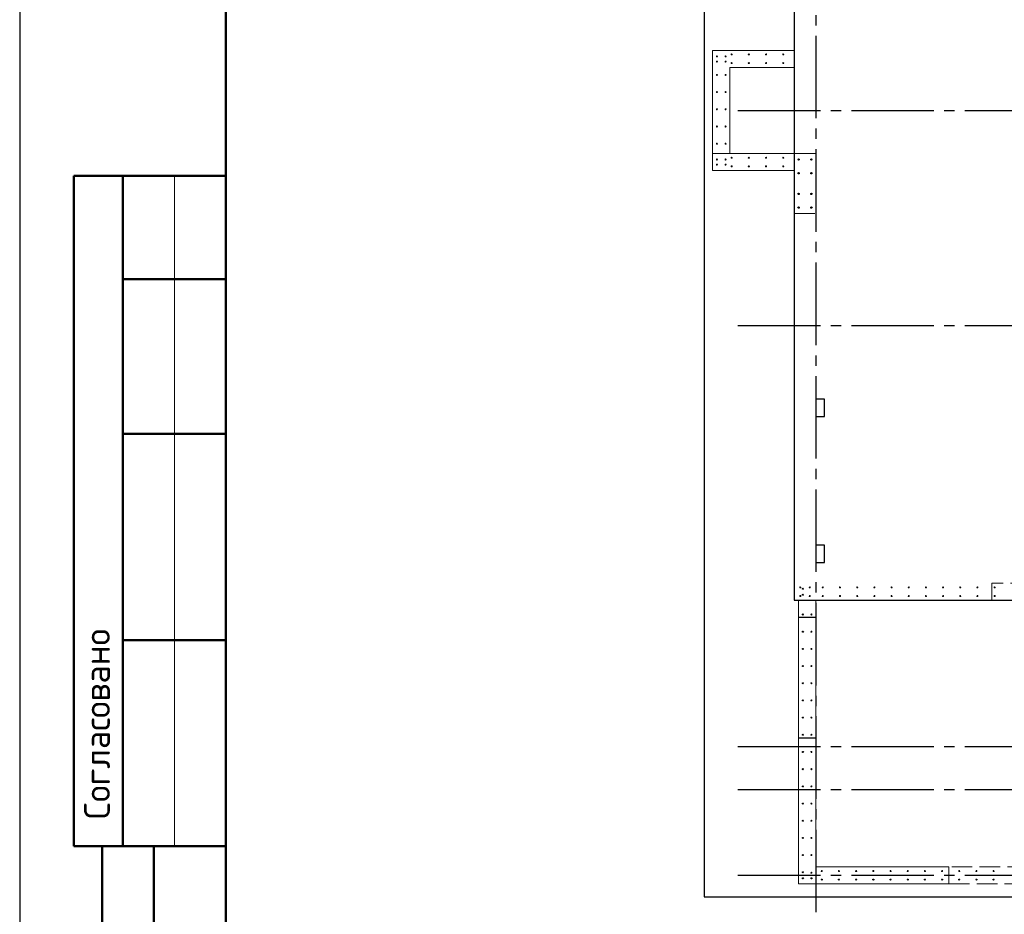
# Model space of a CAD drawing. Header units: millimetres. Extents: x 0 to 50400, y 0 to 35640.
# Tile 2 of 8: x 0 to 11459, y 10008 to 20419. Entities that reach past the tile are written whole.
import ezdxf

# ---------------------------------------------------------------- set-up
doc = ezdxf.new("R2010")
doc.units = ezdxf.units.MM
doc.linetypes.add('______2', pattern=[324, 240, -84])
doc.linetypes.add('______5', pattern=[1320, 960, -120, 120, -120])
for name, color, linetype, lineweight in [('Standard', 7, 'Continuous', 25), ('Выпуски арматуры Г-обр.', 52, 'Continuous', 25), ('ЖБ Перекрытие верхний уровень', 7, 'Continuous', 35), ('ЖБ Пилон', 7, 'Continuous', 35), ('ЖБ Стена верхний уровень', 7, 'Continuous', 35), ('Позиционная метка линия выноска', 7, 'Continuous', 13)]:
    doc.layers.add(name, color=color, linetype=linetype, lineweight=lineweight)
doc.layers.add('Оси', color=7, linetype='______5', true_color=0x656565)
doc.layers.add('Стена фоновая арматура Х1', color=7, linetype='______2', true_color=0xa0a0a0)
doc.styles.add('ISOCPEUR', font='txt')

msp = doc.modelspace()

# ---------------------------------------------------------------- linework, layer by layer
at = {"layer": 'Standard', "color": 7, "linetype": 'Continuous', "lineweight": 25, "transparency": 33554687}
msp.add_line((2400, 35040), (2400, 1270), dxfattribs=at)
at = {"layer": 'Standard', "color": 7, "linetype": 'Continuous', "lineweight": 50, "transparency": 33554687}
for p, q in [((7, 18600), (0, 18600)), ((2400, 18600), (632, 18600)), ((632, 18600), (632, 10800)), ((632, 18600), (632, 10800)), ((1200, 18600), (1200, 10800)), ((2400, 17400), (1200, 17400)), ((2400, 15600), (1200, 15600)), ((2400, 13200), (1200, 13200)), ((0, 10800), (7, 10800)), ((632, 10800), (2400, 10800)), ((960, 600), (960, 10800)), ((960, 600), (960, 10800)), ((1560, 600), (1560, 10800))]:
    msp.add_line(p, q, dxfattribs=at)
at = {"layer": 'Standard', "color": 7, "linetype": 'Continuous', "lineweight": 13, "transparency": 33554687}
msp.add_line((1800, 18600), (1800, 10800), dxfattribs=at)
at = {"layer": 'Standard', "color": 7, "linetype": 'Continuous', "lineweight": 25, "transparency": 33554687}
msp.add_lwpolyline([(0, 0), (50400, 0), (50400, 35640), (0, 35640), (0, 0)], close=True, dxfattribs=at)
at = {"layer": 'Standard', "color": 7, "linetype": 'Continuous', "lineweight": 50, "transparency": 33554687}
msp.add_lwpolyline([(2400, 35040), (49800, 35040), (49800, 600), (2400, 600), (2400, 35040)], close=True, dxfattribs=at)
at = {"layer": 'Standard', "color": 254, "linetype": 'Continuous', "lineweight": -3, "true_color": 0xc4c4ff, "transparency": 33554687}
msp.add_lwpolyline([(7965, 10212), (40265, 10212), (40265, 32712), (7965, 32712), (7965, 10212)], dxfattribs=at)
at = {"layer": 'Выпуски арматуры Г-обр.', "color": 7, "linetype": 'Continuous', "lineweight": 25, "transparency": 33554687}
for centre, radius in [((9065, 18792), 8), ((9215, 18792), 8), ((9065, 18632), 8), ((9215, 18632), 8), ((9065, 18392), 8), ((9215, 18392), 8), ((9065, 18232), 8), ((9215, 18232), 8), ((9115, 13797), 6), ((9115, 13727), 6), ((9115, 13497), 6), ((9115, 13297), 6), ((9115, 13097), 6), ((9115, 12897), 6), ((9115, 12697), 6), ((9115, 12497), 6), ((9115, 12297), 6), ((9115, 12097), 6), ((9115, 11897), 6), ((9115, 11697), 6), ((9115, 11497), 6), ((9115, 11297), 6), ((9115, 11097), 6), ((9115, 10897), 6), ((9115, 10697), 6), ((9115, 10497), 6), ((9115, 10427), 6), ((9215, 10427), 6), ((9335, 10412), 6), ((9535, 10412), 6), ((9735, 10412), 6), ((9935, 10412), 6), ((10135, 10412), 6), ((10335, 10412), 6), ((10535, 10412), 6), ((10735, 10412), 6), ((10935, 10412), 6), ((11135, 10412), 6), ((11335, 10412), 6)]:
    msp.add_circle(centre, radius, dxfattribs=at)
at = {"layer": 'ЖБ Перекрытие верхний уровень', "color": 7, "linetype": 'Continuous', "lineweight": 25, "transparency": 33554687}
for p, q in [((9015, 32612), (9015, 13662)), ((9365, 16002), (9265, 16002)), ((9265, 16002), (9265, 15802)), ((9365, 15802), (9365, 16002)), ((9265, 15802), (9365, 15802)), ((9365, 14302), (9265, 14302)), ((9265, 14302), (9265, 14102)), ((9365, 14102), (9365, 14302)), ((9265, 14102), (9365, 14102)), ((9015, 13662), (13965, 13662))]:
    msp.add_line(p, q, dxfattribs=at)
at = {"layer": 'ЖБ Пилон', "color": 250, "linetype": '______2', "lineweight": 13, "true_color": 0x3b3b3b, "transparency": 33554687}
for p, q in [((9265, 18862), (9015, 18862)), ((9015, 18862), (9015, 18162)), ((9265, 18162), (9265, 18862)), ((9015, 18162), (9265, 18162))]:
    msp.add_line(p, q, dxfattribs=at)
at = {"layer": 'ЖБ Стена верхний уровень', "color": 250, "linetype": '______2', "lineweight": 13, "true_color": 0x3b3b3b, "transparency": 33554687}
for p, q in [((9015, 20062), (8065, 20062)), ((8065, 20062), (8065, 19862)), ((9015, 19862), (9015, 20062)), ((8065, 19862), (8065, 18862)), ((8265, 18862), (8265, 19862)), ((8265, 19862), (9015, 19862)), ((8065, 18862), (8265, 18862)), ((9015, 18862), (8065, 18862)), ((8065, 18862), (8065, 18662)), ((9015, 18662), (9015, 18862)), ((8065, 18662), (9015, 18662)), ((11315, 13662), (11315, 13862)), ((13715, 13862), (11315, 13862)), ((9065, 13662), (11315, 13662)), ((9065, 13662), (9265, 13662)), ((9265, 13662), (15565, 13662)), ((9065, 13462), (9065, 12062)), ((9265, 12062), (9265, 13462)), ((10815, 10362), (10815, 10562)), ((11735, 10562), (10815, 10562)), ((10815, 10362), (11735, 10362))]:
    msp.add_line(p, q, dxfattribs=at)
at = {"layer": 'ЖБ Стена верхний уровень', "color": 7, "linetype": 'Continuous', "lineweight": 18, "transparency": 33554687}
for p, q in [((9065, 13662), (9065, 10562)), ((9265, 10562), (9265, 13662)), ((9065, 10562), (9065, 10362)), ((10815, 10562), (9265, 10562)), ((9065, 10362), (10815, 10362))]:
    msp.add_line(p, q, dxfattribs=at)
at = {"layer": 'ЖБ Стена верхний уровень', "color": 7, "linetype": 'Continuous', "lineweight": 25, "transparency": 33554687}
for p, q in [((9265, 13462), (9065, 13462)), ((9065, 12062), (9265, 12062))]:
    msp.add_line(p, q, dxfattribs=at)
at = {"layer": 'Оси', "color": 8, "linetype": '______5', "lineweight": -3, "transparency": 33554687}
for p, q in [((9265, 33432), (9265, 8317)), ((8359, 19362), (42964, 19362)), ((8359, 16862), (42964, 16862)), ((8359, 11962), (42964, 11962)), ((8359, 11462), (42964, 11462)), ((8359, 10462), (42964, 10462))]:
    msp.add_line(p, q, dxfattribs=at)
at = {"layer": 'Позиционная метка линия выноска', "color": 7, "linetype": 'Continuous', "lineweight": 18, "transparency": 33554687}
for p, q in [((8065, 18662), (8065, 20062)), ((8065, 20062), (8385, 20062)), ((9015, 20062), (8365, 20062)), ((9015, 19862), (8265, 19862)), ((8265, 19862), (8265, 18862)), ((8265, 18862), (9015, 18862)), ((9015, 18662), (8065, 18662))]:
    msp.add_line(p, q, dxfattribs=at)
at = {"layer": 'Стена фоновая арматура Х1', "color": 251, "linetype": 'Continuous', "lineweight": 18, "true_color": 0x656565, "transparency": 33554687}
for centre in [(8115, 19992), (8215, 19992), (8286, 20014), (8486, 20014), (8686, 20014), (8886, 20014), (8115, 19932), (8215, 19932), (8286, 19914), (8486, 19914), (8686, 19914), (8886, 19914), (8115, 19776), (8215, 19776), (8115, 19576), (8215, 19576), (8115, 19376), (8215, 19376), (8115, 19176), (8215, 19176), (8115, 18976), (8215, 18976), (8115, 18792), (8215, 18792), (8286, 18812), (8486, 18812), (8686, 18812), (8886, 18812), (8115, 18732), (8215, 18732), (8286, 18712), (8486, 18712), (8686, 18712), (8886, 18712), (9085, 13812), (9195, 13812), (9347, 13812), (9547, 13812), (9747, 13812), (9947, 13812), (10147, 13812), (10347, 13812), (10547, 13812), (10747, 13812), (10947, 13812), (11147, 13812), (11347, 13812), (9085, 13712), (9195, 13712), (9347, 13712), (9547, 13712), (9747, 13712), (9947, 13712), (10147, 13712), (10347, 13712), (10547, 13712), (10747, 13712), (10947, 13712), (11147, 13712), (11347, 13712), (9215, 13497), (9215, 13297), (9215, 13097), (9215, 12897), (9215, 12697), (9215, 12497), (9215, 12297), (9215, 12097), (9215, 11897), (9215, 11697), (9215, 11497), (9215, 11297), (9215, 11097), (9215, 10897), (9215, 10697), (9215, 10492), (9335, 10512), (9535, 10512), (9735, 10512), (9935, 10512), (10135, 10512), (10335, 10512), (10535, 10512), (10735, 10512), (10935, 10512), (11135, 10512), (11335, 10512)]:
    msp.add_circle(centre, 6, dxfattribs=at)

# ---------------------------------------------------------------- texts
at = {"layer": 'Standard', "color": 7, "linetype": 'Continuous', "lineweight": 50, "transparency": 33554687, "insert": (1050, 11114), "char_height": 300, "width": 2486.25, "attachment_point": 7, "rotation": 90, "style": 'ISOCPEUR'}
msp.add_mtext('\\A1;{\\fISOCPEUR|i0|b0;\\H300.000000;\\W1.000000;\\C7;Согласовано}\\P', dxfattribs=at)

doc.saveas('drawing.dxf')
